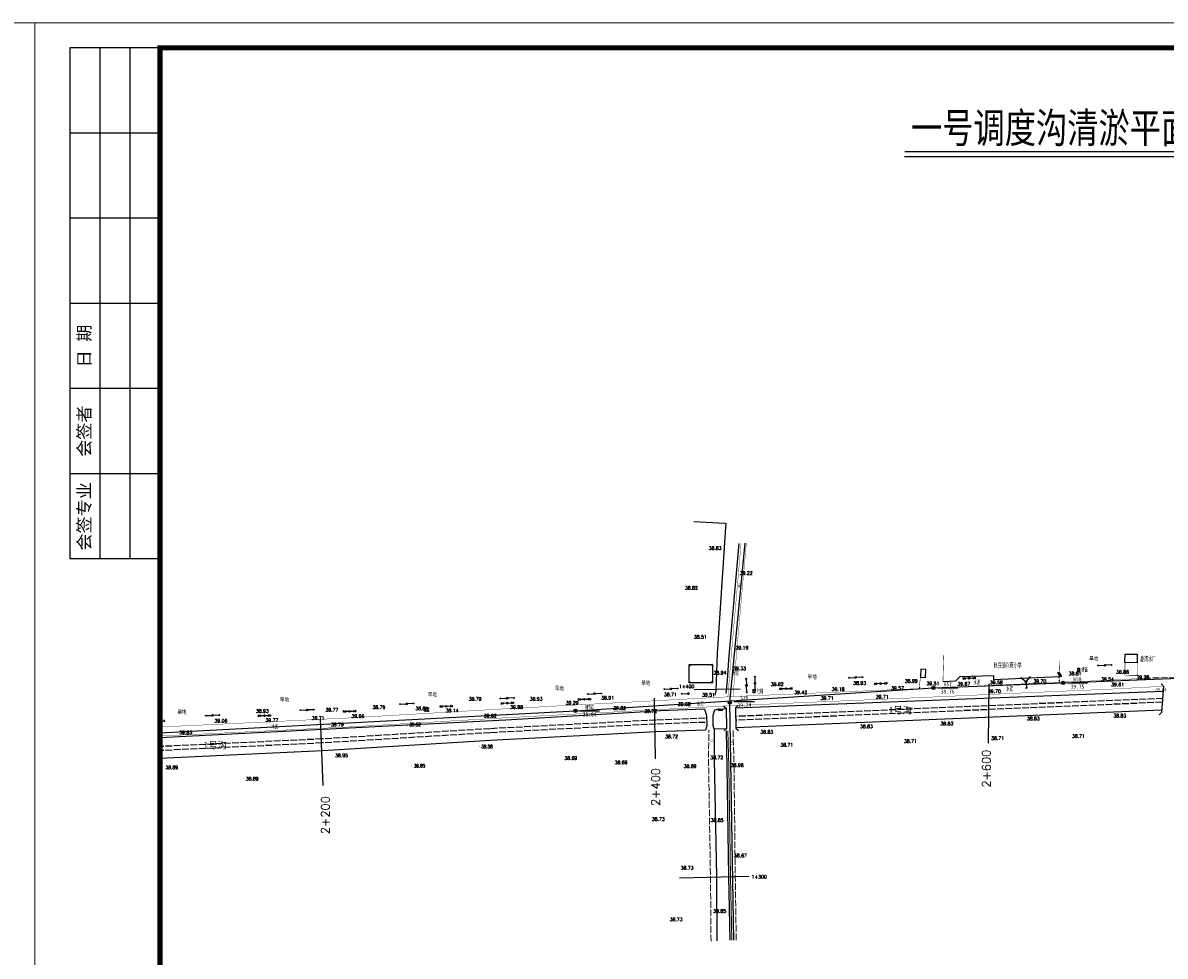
# Model space of a CAD drawing. Header units: millimetres. Extents: x -1851 to 142262423, y -629789 to 22327943.
# Tile 9 of 69: x 12469 to 13153, y 3051 to 3610. Entities that reach past the tile are written whole.
import ezdxf
from ezdxf.enums import TextEntityAlignment as Align

# ---------------------------------------------------------------- set-up
doc = ezdxf.new("R2010")
doc.units = ezdxf.units.MM
for name, pattern in [('4332', [5, 4, -1]), ('X3', [5, 4, -1]), ('X6', [2, 1, -1])]:
    doc.linetypes.add(name, pattern=pattern)
doc.layers.add('ASSIST', color=7, linetype='Continuous', plot=False)
for name, color, linetype in [('CYdl', 7, 'Continuous'), ('DIMTEX', 7, 'Continuous'), ('DLSS', 7, 'Continuous'), ('DMTZ', 7, 'Continuous'), ('duanmianxian', 7, 'Continuous'), ('GCD', 7, 'Continuous'), ('GXYZ', 7, 'Continuous'), ('JMD', 7, 'Continuous'), ('KZD', 7, 'Continuous'), ('smzj', 7, 'Continuous'), ('SXSS', 7, 'Continuous'), ('导线', 7, 'Continuous'), ('断面', 7, 'Continuous'), ('断面线', 7, 'Continuous')]:
    doc.layers.add(name, color=color, linetype=linetype)
doc.styles.add('HZ', font='rs.shx', dxfattribs={"bigfont": 'hztxt.shx'})
doc.styles.get("Standard").update_dxf_attribs({"font": 'txt', "bigfont": 'gbcbig.shx'})
doc.styles.add('STYLE2', font='txt', dxfattribs={"width": 0.8})
doc.styles.add('宋体', font='txt', dxfattribs={"height": 3.5})
doc.styles.add('正等线体', font='simhei.ttf')
doc.linetypes.add('10421', pattern='A,2,[150,AAA.SHX,S=1,R=0,X=0,Y=1],1e-11', length=2.00000000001)
doc.linetypes.add('10422', pattern='A,0.75,[150,AAA.SHX,S=0.5,R=0,X=0,Y=0.5],1.5,[177,AAA.SHX,S=1,R=0,X=0,Y=0.4],0.75', length=3)
doc.linetypes.add('443', pattern='A,9.4,[169,AAA.SHX,S=1,R=0,X=0,Y=0.15],0.6', length=10)
doc.linetypes.add('444', pattern='A,4.5,[145,AAA.SHX,S=1,R=0,X=0,Y=1],4.5,-0.5,[146,AAA.SHX,S=1,R=0,X=0,Y=0],-0.5', length=10)
doc.linetypes.add('833a', pattern='A,2,[150,AAA.SHX,S=0.8,R=0,X=0,Y=0],2,[150,AAA.SHX,S=2,R=0,X=0,Y=0],1e-11', length=4.00000000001)
doc.linetypes.add('8411', pattern='A,1,[20,LINE.SHX,S=2,R=0,X=0,Y=0],2,[15,LINE.SHX,S=2,R=0,X=0,Y=0],1', length=4)
doc.linetypes.add('84111', pattern='A,1,[20,LINE.SHX,S=2,R=180,X=0,Y=0],2,[15,LINE.SHX,S=2,R=180,X=0,Y=0],1', length=4)
doc.linetypes.add('8421', pattern='A,1,[15,LINE.SHX,S=2,R=0,X=0,Y=0],1', length=2)
doc.linetypes.add('84211', pattern='A,1,[15,LINE.SHX,S=2,R=180,X=0,Y=0],1', length=2)

# ---------------------------------------------------------------- blocks, each defined once
blk = doc.blocks.new('tk')
at = {"lineweight": 0}
for p, q in [((6838.597780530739, 842.2295714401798), (6838.597780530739, 1139.229571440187)), ((6838.597780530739, 1139.229571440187), (7258.597780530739, 1139.229571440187)), ((7258.597780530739, 1139.229571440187), (7258.597780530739, 842.2295714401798))]:
    blk.add_line(p, q, dxfattribs=at)
for p, q in [((6863.597780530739, 1134.229571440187), (6845.597780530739, 1134.229571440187)), ((6845.597780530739, 1134.229571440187), (6845.597780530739, 1032.229571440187)), ((6851.597780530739, 1134.229571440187), (6851.597780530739, 1032.229571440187)), ((6857.597780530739, 1134.229571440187), (6857.597780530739, 1032.229571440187)), ((6863.597780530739, 1117.229571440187), (6845.597780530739, 1117.229571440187)), ((6863.597780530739, 1100.229571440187), (6845.597780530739, 1100.229571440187)), ((6863.597780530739, 1083.229571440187), (6845.597780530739, 1083.229571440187)), ((6863.597780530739, 1066.229571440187), (6845.597780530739, 1066.229571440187)), ((6863.597780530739, 1049.229571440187), (6845.597780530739, 1049.229571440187)), ((6863.597780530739, 1032.229571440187), (6845.597780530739, 1032.229571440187))]:
    blk.add_line(p, q)
at = {"lineweight": 0, "const_width": 1}
blk.add_lwpolyline([(6863.597780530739, 1134.229571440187), (7253.597780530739, 1134.229571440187), (7253.597780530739, 847.2295714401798), (6863.597780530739, 847.2295714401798)], close=True, dxfattribs=at)
at = {"char_height": 2.5, "attachment_point": 5, "rotation": 90, "style": '宋体'}
for s, insert in [('日 期', (6848.597780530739, 1074.729571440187)), ('会签者', (6848.597780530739, 1057.729571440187)), ('会签专业', (6848.597780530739, 1040.729571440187))]:
    blk.add_mtext(s, dxfattribs=dict(at, insert=insert))
blk = doc.blocks.new('GC200')
at = {"color": 8, "const_width": 0.2}
blk.add_lwpolyline([(-0.1, 0, 1), (0.1, 0, 1)], format="xyb", close=True, dxfattribs=at)
blk = doc.blocks.new('*U24')
at = {"linetype": 'Continuous'}
for points in [[(3.75, -6.938893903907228e-17), (3.769030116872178, -0.09567085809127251), (3.769030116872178, 0.09567085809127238)], [(3.769030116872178, 0.09567085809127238), (3.823223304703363, -0.1767766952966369), (3.823223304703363, 0.1767766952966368)], [(3.823223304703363, -0.1767766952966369), (3.769030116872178, 0.09567085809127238), (3.769030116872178, -0.09567085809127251)], [(3.823223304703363, 0.1767766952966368), (3.904329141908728, -0.2309698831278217), (3.904329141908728, 0.2309698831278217)], [(3.904329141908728, -0.2309698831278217), (3.823223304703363, 0.1767766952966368), (3.823223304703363, -0.1767766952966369)], [(3.904329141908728, 0.2309698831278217), (4, -0.25), (4, 0.25)], [(4, -0.25), (3.904329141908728, 0.2309698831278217), (3.904329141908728, -0.2309698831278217)], [(4, 0.25), (4.095670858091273, -0.2309698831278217), (4.095670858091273, 0.2309698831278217)], [(4.095670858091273, -0.2309698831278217), (4, 0.25), (4, -0.25)], [(4.095670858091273, 0.2309698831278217), (4.176776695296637, -0.1767766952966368), (4.176776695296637, 0.1767766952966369)], [(4.176776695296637, -0.1767766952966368), (4.095670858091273, 0.2309698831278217), (4.095670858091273, -0.2309698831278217)], [(4.176776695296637, 0.1767766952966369), (4.230969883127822, -0.09567085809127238), (4.230969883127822, 0.09567085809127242)], [(4.230969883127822, -0.09567085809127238), (4.176776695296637, 0.1767766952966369), (4.176776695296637, -0.1767766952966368)], [(4.25, -2.775557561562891e-17), (4.230969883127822, 0.09567085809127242), (4.230969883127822, -0.09567085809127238)]]:
    blk.add_solid(points, dxfattribs=at)
blk = doc.blocks.new('gc146')
at = {"color": 8}
for p, q in [((-1.3, 0.8), (1.3, 0.8)), ((-0.8, -1.3), (-0.8, 1.3)), ((0.8, -1.3), (0.8, 1.3)), ((-1.3, -0.8), (1.3, -0.8))]:
    blk.add_line(p, q, dxfattribs=at)
blk = doc.blocks.new('gc234')
at = {"linetype": 'Continuous'}
for p, q in [((-0.5, 0), (-0.5, 2)), ((-0.5, 2), (0.5, 2)), ((0.5, 0), (-0.5, 0)), ((0.5, 2), (0.5, 0))]:
    blk.add_line(p, q, dxfattribs=at)
at = {"linetype": 'Continuous', "flags": 128}
blk.add_lwpolyline([(0, 1.7, 0.2, 0.2, 0), (-0.2000000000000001, 1, 0.2, 0.2, 0), (0.2, 1, 0.2, 0.2, 0), (0, 0.3, 0.2, 0.2, 0)], format="xyseb", dxfattribs=at)
blk = doc.blocks.new('gc170')
at = {"color": 8, "linetype": 'Continuous'}
blk.add_circle((0, 0), 0.5, dxfattribs=at)
blk = doc.blocks.new('gc257')
at = {"linetype": 'Continuous'}
h = blk.add_hatch(color=256, dxfattribs=at)
edge = h.paths.add_edge_path()
edge.add_arc((0, 0), 0.15, 0, 360)
for radius in [1, 0.15]:
    blk.add_circle((0, 0), radius)
blk.add_point((0, 0))

msp = doc.modelspace()

# ---------------------------------------------------------------- linework, layer by layer
at = {"color": 7, "linetype": 'Continuous'}
for p, q in [((13035.12126764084, 3217.28022559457, 39.91083800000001), (13031.6246581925, 3217.126204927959, 39.91083800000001)), ((13036.12029891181, 3217.324231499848, 39.91083800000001), (13039.61690836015, 3217.478252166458, 39.91083800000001)), ((13069.26092909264, 3215.409167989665, 0.7370000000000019), (13066.55079380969, 3217.623929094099, 0.7370000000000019)), ((13069.95906011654, 3215.484306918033, 0.7370000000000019), (13072.13584199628, 3218.22504051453, 0.7370000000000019)), ((12925.42119264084, 3211.038660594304, 39.25081400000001), (12921.9245831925, 3210.884639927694, 39.25081400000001)), ((12926.42022391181, 3211.082666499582, 39.25081400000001), (12929.91683336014, 3211.236687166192, 39.25081400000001)), ((12982.16141564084, 3214.116917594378, 39.351913), (12978.6648061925, 3213.962896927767, 39.351913)), ((12983.16044691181, 3214.160923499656, 39.351913), (12986.65705636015, 3214.314944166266, 39.351913)), ((13069.67970820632, 3214.593774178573, 0.7370000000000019), (13069.9010267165, 3211.100778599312, 0.7370000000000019)), ((12758.56742964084, 3202.370115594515, 39.29116), (12755.0708201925, 3202.216094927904, 39.29116)), ((12759.56646091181, 3202.414121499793, 39.29116), (12763.06307036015, 3202.568142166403, 39.29116)), ((12804.70158264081, 3204.66737659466, 39.232618), (12801.20497319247, 3204.513355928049, 39.232618)), ((12805.70061391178, 3204.711382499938, 39.232618), (12809.19722336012, 3204.865403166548, 39.232618)), ((12613.07695564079, 3194.880077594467, 40.960658), (12609.58034619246, 3194.726056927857, 40.960658)), ((12614.07598691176, 3194.924083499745, 40.960658), (12617.5725963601, 3195.078104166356, 40.960658)), ((12664.0692896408, 3197.459224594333, 41.119564), (12660.57268019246, 3197.305203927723, 41.119564)), ((12665.06832091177, 3197.503230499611, 41.119564), (12668.56493036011, 3197.657251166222, 41.119564)), ((12721.96143264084, 3200.486853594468, 39.770938), (12718.4648231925, 3200.332832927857, 39.770938)), ((12722.96046391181, 3200.530859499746, 39.770938), (12726.45707336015, 3200.684880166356, 39.770938)), ((12550.54432391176, 3191.649491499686, 38.761472), (12554.0409333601, 3191.803512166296, 38.761472))]:
    msp.add_line(p, q, dxfattribs=at)
at = {"color": 7, "linetype": 'Continuous', "flags": 128}
for points in [[(13113.1686299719, 3224.894993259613), (13116.41536983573, 3225.040527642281)], [(13120.66110658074, 3225.230841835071), (13117.41436671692, 3225.085307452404)], [(12902.06091598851, 3216.747519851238), (12902.20645037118, 3213.500779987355)], [(12907.20772198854, 3218.003081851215), (12907.35325637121, 3214.756341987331)], [(12963.93592197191, 3217.627595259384), (12967.18266183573, 3217.773129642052)], [(12971.42839858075, 3217.963443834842), (12968.18165871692, 3217.817909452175)], [(13066.80115223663, 3216.962741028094), (13066.55079380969, 3217.623929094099), (13067.24859725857, 3217.510265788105)], [(13071.47820672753, 3217.965493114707), (13072.13584199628, 3218.22504051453), (13072.03191322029, 3217.525720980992)], [(12815.01156658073, 3208.190393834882), (12811.7648267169, 3208.044859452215)], [(12853.31444397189, 3210.775899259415), (12856.56118383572, 3210.921433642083)], [(12860.80692058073, 3211.111747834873), (12857.5601807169, 3210.966213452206)], [(12902.39676456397, 3209.255043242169), (12902.2512301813, 3212.501783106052)], [(12907.543570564, 3210.510605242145), (12907.39803618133, 3213.757345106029)], [(13070.21515417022, 3211.734160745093), (13069.9010267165, 3211.100778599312), (13069.5094692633, 3211.689448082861)], [(12695.07213297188, 3201.792787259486), (12698.31887283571, 3201.938321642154)], [(12702.56460958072, 3202.128635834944), (12699.3178697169, 3201.983101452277)], [(12755.15939697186, 3205.156568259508), (12758.40613683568, 3205.302102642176)], [(12762.65187358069, 3205.492416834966), (12759.40513371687, 3205.346882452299)], [(12807.51908997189, 3207.854545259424), (12810.76582983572, 3208.000079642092)], [(12863.73773197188, 3207.974369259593), (12866.98447183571, 3208.11990364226)], [(12578.81559997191, 3194.897682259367), (12582.06233983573, 3195.043216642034)], [(12586.30807658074, 3195.233530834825), (12583.06133671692, 3195.087996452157)], [(12635.44539897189, 3198.147487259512), (12638.69213883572, 3198.293021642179)], [(12642.93787558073, 3198.48333583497), (12639.6911357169, 3198.337801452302)]]:
    msp.add_lwpolyline(points, dxfattribs=at)
for points, elevation in [([(13032.29916987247, 3217.556360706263), (13031.6246581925, 3217.126204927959), (13032.33437957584, 3216.757022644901)], 39.91083800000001), ([(13033.29820114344, 3217.600366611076), (13032.62368946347, 3217.170210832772), (13033.33341084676, 3216.801028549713)], 39.91083800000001), ([(13037.9433654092, 3217.004090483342), (13038.61787708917, 3217.434246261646), (13037.90815570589, 3217.803428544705)], 39.91083800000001), ([(13038.94239668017, 3217.048096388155), (13039.61690836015, 3217.478252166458), (13038.9071869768, 3217.847434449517)], 39.91083800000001), ([(12922.59909487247, 3211.314795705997), (12921.9245831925, 3210.884639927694), (12922.63430457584, 3210.515457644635)], 39.25081400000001), ([(12923.59812614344, 3211.35880161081), (12922.92361446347, 3210.928645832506), (12923.63333584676, 3210.559463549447)], 39.25081400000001), ([(12928.2432904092, 3210.762525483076), (12928.91780208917, 3211.19268126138), (12928.20808070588, 3211.561863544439)], 39.25081400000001), ([(12929.24232168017, 3210.806531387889), (12929.91683336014, 3211.236687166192), (12929.2071119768, 3211.605869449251)], 39.25081400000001), ([(12979.33931787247, 3214.393052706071), (12978.6648061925, 3213.962896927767), (12979.37452757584, 3213.593714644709)], 39.351913), ([(12980.33834914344, 3214.437058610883), (12979.66383746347, 3214.00690283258), (12980.37355884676, 3213.637720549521)], 39.351913), ([(12984.9835134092, 3213.84078248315), (12985.65802508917, 3214.270938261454), (12984.94830370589, 3214.640120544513)], 39.351913), ([(12985.98254468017, 3213.884788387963), (12986.65705636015, 3214.314944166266), (12985.9473349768, 3214.684126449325)], 39.351913), ([(12755.74533187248, 3202.646250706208), (12755.0708201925, 3202.216094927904), (12755.78054157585, 3201.846912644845)], 39.29116), ([(12756.74436314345, 3202.69025661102), (12756.06985146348, 3202.260100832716), (12756.77957284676, 3201.890918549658)], 39.29116), ([(12761.38952740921, 3202.093980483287), (12762.06403908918, 3202.524136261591), (12761.35431770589, 3202.893318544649)], 39.29116), ([(12762.38855868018, 3202.137986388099), (12763.06307036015, 3202.568142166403), (12762.35334897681, 3202.937324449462)], 39.29116), ([(12801.87948487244, 3204.943511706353), (12801.20497319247, 3204.513355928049), (12801.91469457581, 3204.144173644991)], 39.232618), ([(12802.87851614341, 3204.987517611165), (12802.20400446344, 3204.557361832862), (12802.91372584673, 3204.188179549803)], 39.232618), ([(12807.52368040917, 3204.391241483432), (12808.19819208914, 3204.821397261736), (12807.48847070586, 3205.190579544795)], 39.232618), ([(12808.52271168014, 3204.435247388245), (12809.19722336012, 3204.865403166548), (12808.48750197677, 3205.234585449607)], 39.232618), ([(12610.25485787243, 3195.156212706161), (12609.58034619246, 3194.726056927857), (12610.2900675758, 3194.356874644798)], 40.960658), ([(12611.2538891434, 3195.200218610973), (12610.57937746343, 3194.770062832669), (12611.28909884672, 3194.400880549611)], 40.960658), ([(12615.89905340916, 3194.60394248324), (12616.57356508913, 3195.034098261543), (12615.86384370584, 3195.403280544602)], 40.960658), ([(12616.89808468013, 3194.647948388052), (12617.5725963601, 3195.078104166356), (12616.86287497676, 3195.447286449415)], 40.960658), ([(12661.24719187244, 3197.735359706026), (12660.57268019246, 3197.305203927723), (12661.28240157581, 3196.936021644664)], 41.119564), ([(12662.24622314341, 3197.779365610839), (12661.57171146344, 3197.349209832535), (12662.28143284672, 3196.980027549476)], 41.119564), ([(12666.89138740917, 3197.183089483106), (12667.56589908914, 3197.613245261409), (12666.85617770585, 3197.982427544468)], 41.119564), ([(12667.89041868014, 3197.227095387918), (12668.56493036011, 3197.657251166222), (12667.85520897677, 3198.02643344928)], 41.119564), ([(12719.13933487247, 3200.762988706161), (12718.4648231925, 3200.332832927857), (12719.17454457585, 3199.963650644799)], 39.770938), ([(12720.13836614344, 3200.806994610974), (12719.46385446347, 3200.37683883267), (12720.17357584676, 3200.007656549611)], 39.770938), ([(12724.7835304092, 3200.21071848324), (12725.45804208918, 3200.640874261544), (12724.74832070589, 3201.010056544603)], 39.770938), ([(12725.78256168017, 3200.254724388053), (12726.45707336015, 3200.684880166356), (12725.7473519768, 3201.054062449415)], 39.770938), ([(12877.09983327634, 3198.8313675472), (12877.09983327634, 3198.8313675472), (12878.30004227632, 3194.99408054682), (12878.46171227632, 3188.918281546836), (12877.75742827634, 3186.196868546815), (12877.75742827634, 3186.196868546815)], 39.38268), ([(12882.88173827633, 3186.844072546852), (12882.88173827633, 3186.844072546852), (12882.40691627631, 3189.051768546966), (12882.23361727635, 3195.141673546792), (12883.22964427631, 3198.352389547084), (12883.24793819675, 3198.370178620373)], 39.131173), ([(12553.36642168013, 3191.373356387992), (12554.0409333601, 3191.803512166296), (12553.33121197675, 3192.172694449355)], 38.761472)]:
    msp.add_lwpolyline(points, dxfattribs=dict(at, elevation=elevation))
at = {"color": 7, "linetype": 'Continuous'}
for centre, radius in [((13112.91888075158, 3224.883798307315, 39.190722), 0.25), ((13116.91486827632, 3225.062917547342, 39.190722), 0.5), ((13120.91085580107, 3225.242036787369, 39.190722), 0.25), ((12902.04972103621, 3216.99726907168, 39.010494), 0.25), ((12907.19652703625, 3218.252831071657, 39.13192), 0.25), ((12963.68617275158, 3217.616400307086, 39.390757), 0.25), ((12967.68216027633, 3217.795519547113, 39.390757), 0.5), ((12971.67814780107, 3217.97463878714, 39.390757), 0.25), ((13035.62078327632, 3217.302228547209, 39.91083800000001), 0.5), ((13069.64809127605, 3215.092773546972, 0.7370000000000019), 0.5), ((13069.64809127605, 3215.092773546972, 0.7370000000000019), 0.5), ((13069.64809127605, 3215.092773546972, 0.7370000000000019), 0.5), ((12811.26532827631, 3208.022469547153, 39.399462), 0.5), ((12815.26131580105, 3208.20158878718, 39.399462), 0.25), ((12853.06469475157, 3210.764704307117, 39.086445), 0.25), ((12857.06068227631, 3210.943823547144, 39.086445), 0.5), ((12861.05666980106, 3211.122942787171, 39.086445), 0.25), ((12863.48798275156, 3207.963174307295, 38.542778), 0.25), ((12867.4839702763, 3208.142293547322, 38.542778), 0.5), ((12902.22884027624, 3213.001281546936, 39.010494), 0.5), ((12902.40795951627, 3209.005294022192, 39.010494), 0.25), ((12907.37564627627, 3214.256843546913, 39.13192), 0.5), ((12907.5547655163, 3210.260856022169, 39.13192), 0.25), ((12925.92070827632, 3211.060663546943, 39.25081400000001), 0.5), ((12982.66093127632, 3214.138920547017, 39.351913), 0.5), ((12694.82238375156, 3201.781592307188, 39.147784), 0.25), ((12698.8183712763, 3201.960711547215, 39.147784), 0.5), ((12702.81435880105, 3202.139830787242, 39.147784), 0.25), ((12754.90964775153, 3205.14537330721, 39.248242), 0.25), ((12758.90563527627, 3205.324492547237, 39.248242), 0.5), ((12759.06694527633, 3202.392118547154, 39.29116), 0.5), ((12762.90162280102, 3205.503611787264, 39.248242), 0.25), ((12805.20109827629, 3204.689379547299, 39.232618), 0.5), ((12807.26934075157, 3207.843350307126, 39.399462), 0.25), ((12578.56585075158, 3194.886487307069, 40.925684), 0.25), ((12582.56183827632, 3195.065606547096, 40.925684), 0.5), ((12586.55782580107, 3195.244725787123, 40.925684), 0.25), ((12613.57647127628, 3194.902080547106, 40.960658), 0.5), ((12635.19564975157, 3198.136292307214, 40.819008), 0.25), ((12639.19163727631, 3198.315411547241, 40.819008), 0.5), ((12643.18762480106, 3198.494530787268, 40.819008), 0.25), ((12664.56880527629, 3197.481227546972, 41.119564), 0.5), ((12722.46094827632, 3200.508856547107, 39.770938), 0.5)]:
    msp.add_circle(centre, radius, dxfattribs=at)
at = {"layer": 'ASSIST', "color": 7, "linetype": 'Continuous', "elevation": 0.7370000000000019, "flags": 128}
msp.add_lwpolyline([(13089.1749252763, 3220.472895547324), (13090.3067282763, 3218.76066754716)], dxfattribs=at)
at = {"layer": 'CYdl', "color": 7, "linetype": '4332', "lineweight": 20, "flags": 128}
for points, elevation in [([(13140.4316372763, 3217.254144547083), (13247.85505227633, 3221.404442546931), (13439.30553227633, 3230.202633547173), (13439.30553227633, 3230.202633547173), (13632.92208831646, 3238.470343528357)], 39.643955), ([(12881.05115231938, 3059.80530468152), (12880.69721927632, 3098.415338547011), (12879.54516127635, 3168.443398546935), (12879.70298741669, 3186.500457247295)], 38.780507), ([(12894.23280691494, 3185.945493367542), (12894.82908627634, 3163.539398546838), (12894.82908627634, 3163.539398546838)], 39.066843), ([(12896.13799308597, 3060.557001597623), (12895.54372927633, 3098.54876554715), (12894.82908627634, 3163.539398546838)], 38.813731)]:
    msp.add_lwpolyline(points, dxfattribs=dict(at, elevation=elevation))
at = {"layer": 'CYdl', "color": 7, "linetype": 'Continuous', "lineweight": 20, "elevation": 39.066843, "flags": 128}
msp.add_lwpolyline([(12891.05510813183, 3185.85818393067), (12891.65018827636, 3164.199752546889), (12891.65018827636, 3164.199752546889)], dxfattribs=at)
at = {"layer": 'CYdl', "color": 7, "lineweight": 20, "elevation": 38.899986, "flags": 128}
msp.add_lwpolyline([(12893.44455920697, 3060.422802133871), (12892.73514127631, 3098.431950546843), (12891.65018827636, 3164.199752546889)], dxfattribs=at)
at = {"layer": 'DIMTEX', "linetype": 'Continuous'}
msp.add_line((12996.95507473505, 3529.778048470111), (13210.8194069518, 3529.778048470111), dxfattribs=at)
at = {"layer": 'DIMTEX', "color": 1, "linetype": 'Continuous'}
msp.add_line((12997.01655010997, 3532.665231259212), (13210.8194069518, 3532.665231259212), dxfattribs=at)
at = {"layer": 'DLSS', "color": 7, "linetype": 'Continuous'}
for p, q in [((13150.56824824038, 3213.982716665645), (13151.8898453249, 3212.48159004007)), ((13151.8898453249, 3212.48159004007), (13150.88912510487, 3196.747373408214)), ((13150.88912510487, 3196.747373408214), (13149.38799847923, 3195.425776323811))]:
    msp.add_line(p, q, dxfattribs=at)
at = {"layer": 'DLSS', "color": 7, "linetype": 'Continuous', "elevation": 0.6087090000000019, "flags": 128}
msp.add_lwpolyline([(12891.13465544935, 3206.169337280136, 0.2, 0.2, 0), (12892.90076627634, 3228.164479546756, 0.2, 0.2, 0), (12899.03178062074, 3298.116100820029, 0.2, 0.2, 0)], format="xyseb", dxfattribs=at)
at = {"layer": 'DLSS', "color": 7, "linetype": 'X3', "elevation": 0.6087090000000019, "flags": 128}
msp.add_lwpolyline([(12894.20483427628, 3206.334004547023, 0.2, 0.2, 0), (12895.89353127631, 3227.445978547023, 0.2, 0.2, 0), (12902.19003612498, 3298.280668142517, 0.2, 0.2, 0)], format="xyseb", dxfattribs=at)
at = {"layer": 'DLSS', "color": 7, "linetype": 'X3', "const_width": 0.2, "elevation": 0.6087090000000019, "flags": 128}
msp.add_lwpolyline([(12551.06163767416, 3188.125621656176), (12583.2535312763, 3189.618776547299), (12664.66825427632, 3193.55629154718), (12759.39169127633, 3199.103379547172), (12894.20483427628, 3206.334004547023), (12965.85984027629, 3209.389395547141), (13005.70335727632, 3211.098077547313), (13089.4671062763, 3214.878815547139), (13117.4498842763, 3216.032738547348), (13140.4316372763, 3217.254144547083)], dxfattribs=at)
at = {"layer": 'DLSS', "color": 7, "linetype": 'X6', "flags": 128}
for points, elevation in [([(13089.42893227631, 3218.299577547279), (13089.4671062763, 3214.878815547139)], 39.888525), ([(13005.77918727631, 3211.898242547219), (13005.70335727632, 3211.098077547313)], 39.779978)]:
    msp.add_lwpolyline(points, dxfattribs=dict(at, elevation=elevation))
at = {"layer": 'DLSS', "color": 7, "linetype": 'Continuous', "const_width": 0.2, "elevation": 0.6087090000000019, "flags": 128}
msp.add_lwpolyline([(12551.06163767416, 3182.719155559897), (12583.50909167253, 3184.224164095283), (12664.95657037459, 3188.163263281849), (12759.69417911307, 3193.711181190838), (12894.46450319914, 3200.93950962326), (12966.08991696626, 3203.99363880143), (13005.9408117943, 3205.70263703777), (13089.70012323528, 3209.48317474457), (13117.7044635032, 3210.63798690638), (13151.8898453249, 3212.48159004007)], dxfattribs=at)
at = {"layer": 'DLSS', "color": 7, "linetype": 'Continuous', "flags": 128}
for points in [[(12888.56875593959, 3200.836655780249), (12890.02059413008, 3199.461095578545)], [(12890.02059413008, 3199.461095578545), (12890.35079186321, 3187.221646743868)], [(12896.98761096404, 3201.063780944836), (12895.61205076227, 3199.611942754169)], [(12895.61205076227, 3199.611942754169), (12895.9422484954, 3187.372493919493)], [(12890.35079186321, 3187.221646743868), (12888.97523166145, 3185.769808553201)], [(12895.9422484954, 3187.372493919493), (12897.39408668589, 3185.996933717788)]]:
    msp.add_lwpolyline(points, dxfattribs=at)
at = {"layer": 'DMTZ', "color": 7, "linetype": '84111'}
msp.add_line((12895.62650327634, 3199.676263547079, 39.681322), (13151.71708827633, 3209.634215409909, 38.902322), dxfattribs=at)
at = {"layer": 'DMTZ', "color": 7, "linetype": '10421', "flags": 128}
msp.add_lwpolyline([(12870.70175467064, 3311.071416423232), (12889.27309949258, 3310.22635261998), (12889.95821927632, 3309.962694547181), (12889.69133827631, 3307.633761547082), (12884.63707527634, 3232.093366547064), (12883.90507927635, 3209.752059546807), (12883.34333427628, 3207.23988154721)], dxfattribs=at)
at = {"layer": 'DMTZ', "color": 7, "linetype": '10421', "elevation": 39.866134, "flags": 128}
msp.add_lwpolyline([(12890.06112127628, 3208.175367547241), (12890.91091827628, 3216.013619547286), (12891.77403127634, 3228.252055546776), (12897.93074154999, 3298.058728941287)], dxfattribs=at)
at = {"layer": 'DMTZ', "color": 7, "linetype": '10422', "elevation": 0.7370000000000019, "flags": 128}
msp.add_lwpolyline([(12883.34333427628, 3207.23988154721, 0, 0, 0), (12890.06112127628, 3208.175367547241, 2.039129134e-06, 2.039129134e-06, 0)], format="xyseb", dxfattribs=at)
at = {"layer": 'DMTZ', "color": 7, "linetype": '4332'}
for points in [[(13151.2806533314, 3202.903329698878), (12896.295698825, 3192.155742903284)], [(13151.55907407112, 3205.197425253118), (12896.57411956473, 3194.449838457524)], [(12877.61837557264, 3193.311225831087), (12848.01330157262, 3192.259525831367)], [(12877.61837557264, 3190.898598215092), (12848.01330157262, 3189.846898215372)]]:
    msp.add_lwpolyline(points, dxfattribs=at)
at = {"layer": 'DMTZ', "color": 7, "linetype": '8411', "elevation": 39.38268, "flags": 128}
msp.add_lwpolyline([(12877.09983327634, 3198.8313675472), (12845.26055870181, 3197.530415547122)], dxfattribs=at)
at = {"layer": 'DMTZ', "color": 7, "linetype": '84211', "flags": 128}
for points, elevation in [([(12883.24793819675, 3198.370178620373), (12885.41575527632, 3198.904404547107)], 0.1033329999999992), ([(12890.45813227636, 3186.951386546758), (12882.88173827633, 3186.844072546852)], 39.69811)]:
    msp.add_lwpolyline(points, dxfattribs=dict(at, elevation=elevation))
msp.add_lwpolyline([(12887.78957927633, 3198.877092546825), (12890.02059413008, 3199.461095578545)], dxfattribs=at)
at = {"layer": 'DMTZ', "color": 7, "linetype": '84111', "elevation": 38.902322, "flags": 128}
msp.add_lwpolyline([(13150.98524278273, 3198.258621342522), (12896.00028827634, 3187.511034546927)], dxfattribs=at)
at = {"layer": 'DMTZ', "color": 7, "linetype": '4332', "elevation": -39.042933}
for points in [[(12848.01330157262, 3192.259525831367), (12748.81391857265, 3187.08208783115), (12648.27606457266, 3180.945868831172), (12551.06163767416, 3176.378413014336)], [(12848.01330157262, 3189.846898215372), (12748.81391857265, 3184.669460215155), (12648.27606457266, 3178.533241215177), (12551.06163767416, 3173.965785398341)]]:
    msp.add_lwpolyline(points, dxfattribs=at)
at = {"layer": 'DMTZ', "color": 7, "linetype": '8421', "flags": 128}
for points, elevation in [([(12882.88173827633, 3186.844072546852), (12882.87139627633, 3168.803773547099), (12884.34086527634, 3098.293499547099), (12884.57946580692, 3059.981101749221)], 39.131173), ([(12890.60085827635, 3164.148683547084), (12890.60085827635, 3164.148683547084), (12890.20874374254, 3185.85818393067)], 39.066843), ([(12892.54264609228, 3060.377864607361), (12891.77720527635, 3098.51269654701), (12890.60085827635, 3164.148683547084)], 38.267097)]:
    msp.add_lwpolyline(points, dxfattribs=dict(at, elevation=elevation))
at = {"layer": 'GXYZ', "color": 7, "linetype": 'Continuous'}
for p, q in [((13089.95117298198, 3220.386643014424, 0.7370000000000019), (13088.95010762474, 3219.724926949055, 0.7370000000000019)), ((13088.95010762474, 3219.724926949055, 0.7370000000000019), (13089.53048057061, 3218.846920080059, 0.7370000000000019)), ((13089.53048057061, 3218.846920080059, 0.7370000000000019), (13090.53154592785, 3219.508636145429, 0.7370000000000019)), ((13090.53154592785, 3219.508636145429, 0.7370000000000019), (13089.95117298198, 3220.386643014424, 0.7370000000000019))]:
    msp.add_line(p, q, dxfattribs=at)
at = {"layer": 'GXYZ', "color": 7, "linetype": 'Continuous', "const_width": 1.2, "elevation": 0.7370000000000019, "flags": 128}
msp.add_lwpolyline([(13090.01654180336, 3219.199670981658), (13089.46511174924, 3220.033892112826)], dxfattribs=at)
at = {"layer": 'JMD', "color": 7, "linetype": 'Continuous'}
for p, q in [((12868.00406120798, 3225.589819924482, 0.7370000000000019), (12868.71111174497, 3224.882656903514, 0.7370000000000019)), ((12881.92191120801, 3225.588712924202, 0.7370000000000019), (12881.2147481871, 3224.881662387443, 0.7370000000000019)), ((12868.0031802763, 3214.51423554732, 0.7370000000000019), (12868.71034329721, 3215.221286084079, 0.7370000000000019)), ((12881.92103027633, 3214.51312854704, 0.7370000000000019), (12881.21397973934, 3215.220291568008, 0.7370000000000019))]:
    msp.add_line(p, q, dxfattribs=at)
at = {"layer": 'JMD', "color": 7, "linetype": '443', "const_width": 0.3, "flags": 128}
for points, elevation in [([(13020.38171095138, 3231.01254434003), (13019.88500527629, 3215.432951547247)], 0.7370000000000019), ([(13089.42893227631, 3218.299577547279), (13089.75805108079, 3227.818640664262)], 40.18177), ([(13128.92812983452, 3226.632271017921), (13128.87815127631, 3219.107328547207), (13136.16451727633, 3219.058934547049), (13136.21449583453, 3226.583877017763)], 38.92012800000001), ([(13006.41000527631, 3217.910502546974), (13005.77918727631, 3211.898242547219)], 39.779978)]:
    msp.add_lwpolyline(points, dxfattribs=dict(at, elevation=elevation))
at = {"layer": 'JMD', "color": 7, "linetype": 'Continuous', "flags": 128}
for points, elevation in [([(13136.21449583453, 3226.583877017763), (13128.92812983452, 3226.632271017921), (13128.96187318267, 3231.712784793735), (13136.24823918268, 3231.664390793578)], 38.92012800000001), ([(12881.92103027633, 3214.51312854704), (12868.0031802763, 3214.51423554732), (12868.00406120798, 3225.589819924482), (12881.92191120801, 3225.588712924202)], 41.296671), ([(13006.41000527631, 3217.910502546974), (13009.41457627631, 3217.791303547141), (13009.60636838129, 3222.625681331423), (13006.60179738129, 3222.744880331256)], 39.779978)]:
    msp.add_lwpolyline(points, close=True, dxfattribs=dict(at, elevation=elevation))
at = {"layer": 'JMD', "color": 7, "linetype": '444', "elevation": 39.888525, "flags": 128}
msp.add_lwpolyline([(13019.88500527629, 3215.432951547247), (13027.7267532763, 3215.718273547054), (13030.13318827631, 3218.345989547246), (13050.13089827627, 3218.93472054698), (13050.26572727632, 3216.621558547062), (13089.42893227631, 3218.299577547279)], dxfattribs=at)
at = {"layer": 'JMD', "color": 7, "linetype": 'Continuous', "elevation": 39.08882, "flags": 128}
msp.add_lwpolyline([(12885.46056027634, 3198.0807865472), (12885.41575527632, 3198.904404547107), (12887.78957927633, 3198.877092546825), (12887.78957927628, 3198.080786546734), (12885.46056027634, 3198.0807865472)], dxfattribs=at)
at = {"layer": 'KZD', "color": 7, "linetype": 'Continuous'}
for p, q in [((13016.78992527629, 3211.526149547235, 40.4945), (13028.78992527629, 3211.526149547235, 40.4945)), ((13094.48802527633, 3214.468149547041, 40.485), (13106.48802527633, 3214.468149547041, 40.485)), ((12894.97874559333, 3203.337235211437, 39.7355), (12906.97874559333, 3203.337235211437, 39.7355)), ((12802.31782527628, 3197.812149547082, 40.5765), (12814.31782527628, 3197.812149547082, 40.5765))]:
    msp.add_line(p, q, dxfattribs=at)
at = {"layer": 'SXSS', "color": 7, "linetype": '833a', "flags": 128}
for points in [[(12551.06163767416, 3181.756197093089), (12758.08585627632, 3192.3354735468), (12845.26055870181, 3197.530415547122)], [(12848.15235427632, 3185.145168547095), (12748.95297127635, 3179.967730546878), (12648.41511727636, 3173.831511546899), (12551.06163767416, 3169.257522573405)]]:
    msp.add_lwpolyline(points, dxfattribs=at)
at = {"layer": 'SXSS', "color": 7, "linetype": '833a', "elevation": 39.042933, "flags": 128}
msp.add_lwpolyline([(12877.75742827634, 3186.196868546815), (12848.15235427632, 3185.145168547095)], dxfattribs=at)
at = {"layer": '导线', "color": 7, "linetype": 'Continuous', "flags": 128}
for points in [[(12894.63100939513, 3060.481916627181), (12892.22702527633, 3202.834149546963), (12901.53477110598, 3298.246524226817)], [(12551.06163767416, 3184.604168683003), (12799.81682527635, 3197.813149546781), (13014.2889252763, 3211.527149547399), (13091.98702527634, 3214.469149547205), (13230.50392527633, 3220.239149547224), (13461.3318252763, 3230.99514954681), (13701.02102527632, 3241.263149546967), (13721.06163767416, 3242.028185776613)]]:
    msp.add_lwpolyline(points, dxfattribs=at)
at = {"layer": '断面线', "color": 7, "linetype": 'Continuous'}
msp.add_line((12646.9068769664, 3193.082749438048), (12648.59005214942, 3153.135096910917), dxfattribs=at)
at = {"layer": '断面线', "color": 7, "linetype": 'Continuous', "flags": 128}
for points in [[(12871.0010309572, 3210.516598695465), (12898.38910965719, 3210.934884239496)], [(13047.47310402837, 3214.039140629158), (13047.08284171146, 3178.399694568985)], [(12846.9103777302, 3205.462946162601), (12847.68074038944, 3169.023114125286)], [(12862.089262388, 3097.807468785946), (12903.67378803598, 3098.711872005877)]]:
    msp.add_lwpolyline(points, dxfattribs=at)

# ---------------------------------------------------------------- block references
at = {"color": 7, "linetype": 'Continuous'}
for p in [(13101.16894427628, 3221.378131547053, 39.243514), (12906.84090427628, 3208.519300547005, 39.894457)]:
    msp.add_blockref('gc234', p, dxfattribs=at)
for p, rotation in [((13116.91486827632, 3225.062917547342, 39.190722), 182.5665523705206), ((13116.91486827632, 3225.062917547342, 39.190722), 2.566552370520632), ((12902.22884027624, 3213.001281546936, 39.010494), 92.56655237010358), ((12907.37564627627, 3214.256843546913, 39.13192), 92.56655237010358), ((12967.68216027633, 3217.795519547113, 39.390757), 182.5665523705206), ((12967.68216027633, 3217.795519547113, 39.390757), 2.566552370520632), ((12811.26532827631, 3208.022469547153, 39.399462), 2.566552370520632), ((12857.06068227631, 3210.943823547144, 39.086445), 182.5665523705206), ((12857.06068227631, 3210.943823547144, 39.086445), 2.566552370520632), ((12867.4839702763, 3208.142293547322, 38.542778), 182.5665523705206), ((12902.22884027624, 3213.001281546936, 39.010494), 272.5665523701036), ((12907.37564627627, 3214.256843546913, 39.13192), 272.5665523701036), ((12698.8183712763, 3201.960711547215, 39.147784), 182.5665523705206), ((12698.8183712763, 3201.960711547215, 39.147784), 2.566552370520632), ((12758.90563527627, 3205.324492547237, 39.248242), 182.5665523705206), ((12758.90563527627, 3205.324492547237, 39.248242), 2.566552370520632), ((12811.26532827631, 3208.022469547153, 39.399462), 182.5665523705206), ((12582.56183827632, 3195.065606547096, 40.925684), 182.5665523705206), ((12582.56183827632, 3195.065606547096, 40.925684), 2.566552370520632), ((12639.19163727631, 3198.315411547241, 40.819008), 182.5665523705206), ((12639.19163727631, 3198.315411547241, 40.819008), 2.566552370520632)]:
    msp.add_blockref('*U24', p, dxfattribs=dict(at, rotation=rotation))
at = {"layer": 'GCD', "color": 7, "linetype": 'Continuous'}
ref = msp.add_blockref('GC200', (13146.00132619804, 3210.500363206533, 39.642197), dxfattribs=at)
ref.add_attrib('height', '39.64', dxfattribs={"linetype": 'Continuous', "height": 2, "style": '正等线体', "width": 0.8}).set_placement((13147.20132619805, 3210.500363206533, 39.642197), align=Align.MIDDLE_LEFT)
ref = msp.add_blockref('GC200', (12699.21433026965, 3189.551343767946), dxfattribs=at)
ref.add_attrib('height', '39.52', dxfattribs={"linetype": 'Continuous', "height": 2, "style": 'HZ', "width": 0.8}).set_placement((12700.41433026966, 3189.551343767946), align=Align.MIDDLE_LEFT)
ref = msp.add_blockref('GC200', (12742.23077839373, 3176.395947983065), dxfattribs=at)
ref.add_attrib('height', '38.58', dxfattribs={"linetype": 'Continuous', "height": 2, "style": 'HZ', "width": 0.8}).set_placement((12743.43077839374, 3176.395947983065), align=Align.MIDDLE_LEFT)
ref = msp.add_blockref('GC200', (12701.81164614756, 3164.883263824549), dxfattribs=at)
ref.add_attrib('height', '38.85', dxfattribs={"linetype": 'Continuous', "height": 2, "style": 'HZ', "width": 0.8}).set_placement((12703.01164614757, 3164.883263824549), align=Align.MIDDLE_LEFT)
at = {"layer": 'GXYZ', "color": 7, "linetype": 'Continuous'}
for p in [(13089.1749252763, 3220.472895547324, 0.7370000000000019), (13090.3067282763, 3218.76066754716, 0.7370000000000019)]:
    msp.add_blockref('gc170', p, dxfattribs=at)
at = {"layer": 'KZD', "color": 7, "linetype": 'Continuous'}
for p in [(13091.98802527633, 3214.468149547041, 40.485), (13014.28992527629, 3211.526149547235, 40.4945), (12892.22702527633, 3202.834149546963, 39.7355), (12799.81782527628, 3197.812149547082, 40.5765)]:
    msp.add_blockref('gc257', p, dxfattribs=at)
at = {"layer": 'SXSS', "color": 7, "linetype": 'Continuous'}
msp.add_blockref('gc146', (12710.85226127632, 3198.489039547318, 40.26851600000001), dxfattribs=at)
at = {"layer": '断面', "xscale": 3, "yscale": 3, "zscale": 3}
for p in [(-9299.73170391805, 192.043954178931), (-8039.731703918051, 192.043954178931)]:
    msp.add_blockref('tk', p, dxfattribs=at)

# ---------------------------------------------------------------- texts
at = {"color": 7, "linetype": 'Continuous'}
for s, p in [('砼', (12897.39178494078, 3271.528471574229)), ('土', (12880.61298575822, 3179.165828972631)), ('砼', (12892.23426970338, 3177.263398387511))]:
    msp.add_text(s, height=2, dxfattribs=at).set_placement(p)
at = {"color": 7, "linetype": 'Continuous', "width": 0.8}
for p in [(13104.55829343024, 3222.535797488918, 0.08605700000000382), (12910.23025343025, 3209.676966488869, 0.7370000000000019)]:
    msp.add_text('地锚', height=2.5, dxfattribs=at).set_placement(p, align=Align.MIDDLE)
at = {"color": 7, "linetype": 'Continuous', "char_height": 4, "width": 17.47900554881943, "attachment_point": 1}
for insert in [(12987.4468800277, 3200.116255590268), (12577.20510583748, 3179.211628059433)]:
    msp.add_mtext('{\\fSimHei|b0|i0|c134|p2;1号沟}', dxfattribs=dict(at, insert=insert))
at = {"layer": 'DIMTEX', "linetype": 'Continuous', "style": 'STYLE2', "width": 0.8}
msp.add_text('一号调度沟清淤平面图', height=18, dxfattribs=at).set_placement((13000.75517288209, 3537.842133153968))
at = {"layer": 'DLSS', "color": 7, "linetype": 'Continuous', "width": 0.8}
for p in [(12895.50542590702, 3220.590654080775, 0.7370000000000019), (13040.13232821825, 3214.949085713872, 0.7370000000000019), (13059.79119667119, 3210.954916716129, 0.7370000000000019), (12874.52555437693, 3202.091170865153, 0.7370000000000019), (12619.76781749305, 3188.496012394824, 0.7370000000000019)]:
    msp.add_text('水泥', height=2.5, dxfattribs=at).set_placement(p, align=Align.MIDDLE)
at = {"layer": 'duanmianxian', "color": 7}
for s, p in [('2+600', (13045.93949795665, 3163.13599163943)), ('2+400', (12847.87033523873, 3152.182541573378)), ('2+200', (12650.05908742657, 3135.339502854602))]:
    msp.add_text(s, height=5, rotation=90, dxfattribs=at).set_placement(p, align=Align.MIDDLE)
at = {"layer": 'GCD', "color": 7, "linetype": 'Continuous'}
for s, p in [('38.83', (12883.45086198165, 3295.194832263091, 38.832284)), ('39.22', (12902.08819484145, 3280.279736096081, 39.220561)), ('38.82', (12869.25926303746, 3271.401469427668, 38.816984)), ('38.51', (12874.62789318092, 3242.081900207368, 38.506745)), ('39.19', (12899.56651974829, 3235.571665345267, 39.187458)), ('38.94', (12886.36342322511, 3220.633797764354, 39.673004)), ('39.33', (12898.10344597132, 3223.193350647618, 40.071891)), ('38.86', (13127.41529216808, 3221.058878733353, 39.592872)), ('38.93', (12970.04386221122, 3214.443266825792, 39.669615)), ('38.99', (13000.9177912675, 3215.622100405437, 39.727185)), ('39.51', (13013.92501714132, 3214.163392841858, 40.246603)), ('39.67', (13032.3799913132, 3213.88600560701, 40.410589)), ('39.58', (13051.87564818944, 3214.787471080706, 40.316242)), ('39.70', (13077.93417224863, 3215.513544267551, 40.438888)), ('38.81', (13098.99971068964, 3220.058918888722, 39.548407)), ('39.54', (13118.45026877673, 3216.696203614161, 40.276923)), ('39.28', (13139.58259448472, 3217.850590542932, 40.018665)), ('38.71', (12856.68928089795, 3207.525323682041, 39.448898)), ('39.51', (12879.51483104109, 3207.337057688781, 40.251395)), ('38.82', (12920.63423148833, 3213.695271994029, 39.557827)), ('39.42', (12934.7669072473, 3208.839704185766, 40.152393)), ('39.18', (12957.13925098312, 3210.698740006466, 39.918495)), ('39.57', (12992.73097032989, 3211.322837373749, 40.305195)), ('39.70', (13050.71771525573, 3209.475527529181, 40.437626)), ('39.61', (13124.52526110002, 3213.51626435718, 40.34648900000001)), ('38.79', (12739.78610036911, 3204.896983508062, 39.52630600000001)), ('38.93', (12776.29194766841, 3204.912248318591, 39.66485400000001)), ('39.29', (12797.87794335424, 3202.523726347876, 40.026227)), ('38.91', (12819.07765234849, 3205.526436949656, 39.644131)), ('39.68', (12864.99539636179, 3201.794105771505, 40.413313)), ('39.71', (12950.59330412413, 3205.357701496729, 40.450342)), ('39.71', (12983.58485642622, 3206.186171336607, 40.449218)), ('38.93', (12612.33347863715, 3197.653295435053, 39.665954)), ('39.71', (12645.75966141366, 3193.446711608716, 40.444194)), ('38.77', (12653.99611750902, 3198.407813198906, 39.509609)), ('39.66', (12669.50258450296, 3194.645094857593, 40.39801900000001)), ('38.79', (12682.1572649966, 3199.933280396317, 39.523848)), ('38.84', (12707.82983348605, 3199.261552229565, 39.578156)), ('39.14', (12726.01924797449, 3197.936230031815, 39.878373)), ('39.82', (12748.82254673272, 3194.801300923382, 40.558782)), ('39.88', (12764.5626532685, 3200.022975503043, 40.615087)), ('39.82', (12826.29074340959, 3199.366282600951, 40.558782)), ('39.72', (12844.94171062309, 3197.643485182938, 39.716544)), ('38.83', (13125.77305051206, 3194.891499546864, 38.832272)), ('39.06', (12587.53818424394, 3191.86622988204, 39.792819)), ('39.77', (12618.05546200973, 3192.138567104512, 40.506583)), ('39.79', (12657.35465281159, 3189.561377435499, 40.523499)), ('38.83', (12974.06900233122, 3188.467652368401, 38.832272)), ('38.83', (13022.25714529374, 3190.184471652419, 38.832272)), ('38.83', (13074.01729907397, 3193.188719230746, 38.832272)), ('39.83', (12566.46211612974, 3184.847822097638, 40.565038)), ('38.72', (12857.38167900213, 3182.397867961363, 38.717975)), ('38.83', (12914.41618090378, 3185.175593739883, 38.832272)), ('38.71', (13000.41116580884, 3179.611395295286, 38.711461)), ('38.71', (13052.63037882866, 3181.409310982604, 38.711461)), ('38.71', (13101.07254755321, 3182.713872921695, 38.711461)), ('38.71', (12926.3930299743, 3177.425924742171, 38.711461)), ('38.95', (12659.74680352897, 3171.052355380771, 38.950415)), ('38.69', (12797.05127457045, 3169.472849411, 38.691026)), ('38.69', (12827.13043637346, 3166.944760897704, 38.691026)), ('38.72', (12884.42629340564, 3169.837575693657, 38.72054)), ('38.89', (12558.10884539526, 3163.924527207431, 38.894725)), ('38.69', (12868.50465074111, 3164.620512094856, 38.691026)), ('38.96', (12896.74763459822, 3165.173452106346, 38.957198)), ('38.89', (12606.25314197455, 3157.153093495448, 38.894725)), ('38.73', (12849.4152704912, 3133.009861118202, 38.731196)), ('38.85', (12884.64056182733, 3132.310675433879, 38.850652)), ('38.67', (12898.60123455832, 3111.163660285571, 38.668733)), ('38.73', (12866.67917544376, 3103.820266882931, 38.731196)), ('38.85', (12886.21035787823, 3077.865922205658, 38.850652)), ('38.73', (12860.13529430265, 3072.932825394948, 38.731196))]:
    msp.add_text(s, height=2, dxfattribs=at).set_placement(p, align=Align.MIDDLE)
at = {"layer": 'KZD', "color": 7, "linetype": 'Continuous', "style": '正等线体', "width": 0.8}
for s, p in [('H57', (13022.78992527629, 3213.726149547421, 40.4945)), ('H58', (13100.48802527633, 3216.668149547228, 40.485)), ('39.76', (13022.78992527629, 3209.326149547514, 40.4945)), ('39.75', (13100.48802527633, 3212.268149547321, 40.485)), ('H56', (12808.31782527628, 3200.012149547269, 40.5765)), ('39.74', (12900.97874559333, 3201.137235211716, 39.7355)), ('S39', (12900.97874559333, 3205.537235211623, 39.7355)), ('39.84', (12808.31782527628, 3195.612149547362, 40.5765))]:
    msp.add_text(s, height=2.5, dxfattribs=at).set_placement(p, align=Align.MIDDLE)
at = {"layer": 'smzj', "color": 7, "linetype": 'Continuous', "style": 'HZ', "width": 0.8}
for p in [(13110.21049563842, 3229.188085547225, 0.7370000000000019), (12841.96991770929, 3214.641467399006, 0.7370000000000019), (12941.60592418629, 3218.274186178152, 0.7370000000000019), (12714.16054535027, 3207.677213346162, 0.7370000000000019), (12790.23389144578, 3211.320739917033, 0.7370000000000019), (12625.60162266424, 3204.514662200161, 0.7370000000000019), (12564.21697205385, 3197.248842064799, 0.7370000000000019)]:
    msp.add_text('旱地', height=2.5, dxfattribs=at).set_placement(p, align=Align.MIDDLE)
at = {"layer": 'smzj', "color": 7, "linetype": 'Continuous', "width": 0.8}
for s, p in [('鹿湾水厂', (13142.72281678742, 3229.049931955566, 0.7370000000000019)), ('赵庄镇兴旺小学', (13058.71825825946, 3225.173243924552, 0.7370000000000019))]:
    msp.add_text(s, height=3, dxfattribs=at).set_placement(p, align=Align.MIDDLE)
at = {"layer": '断面线', "color": 7, "linetype": 'Continuous'}
for s, p in [('1+400', (12866.43910695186, 3212.364992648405)), ('1+300', (12909.88223911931, 3098.406251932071))]:
    msp.add_text(s, height=2, dxfattribs=at).set_placement(p, align=Align.MIDDLE)

doc.saveas('drawing.dxf')
